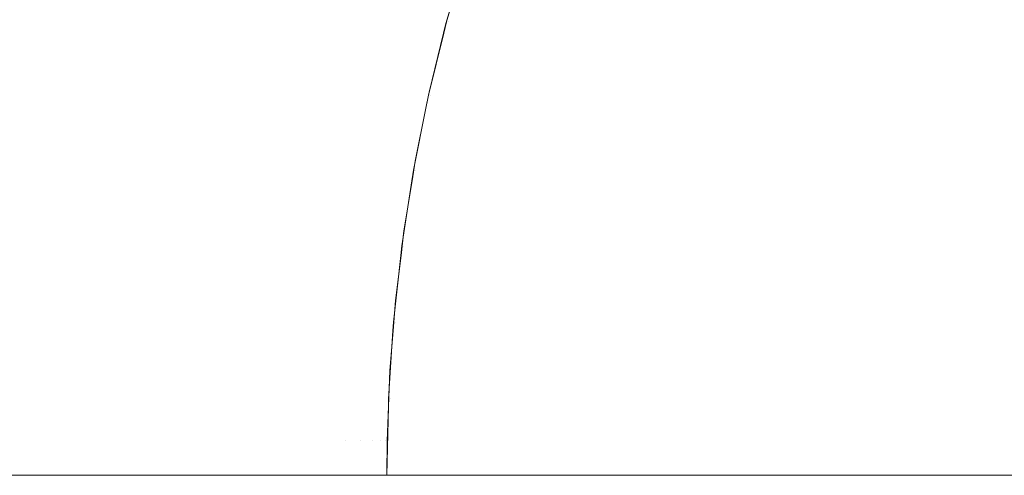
# Model space of a CAD drawing. Header units: centimetres. Extents: x -26 to 27.3, y -21.7 to -19.9.
# Tile 144 of 202: x 9.389 to 9.445, y -19.9599 to -19.934. Entities that reach past the tile are written whole.
import ezdxf

# ---------------------------------------------------------------- set-up
doc = ezdxf.new("R2010")
doc.units = ezdxf.units.CM
doc.header["$LTSCALE"] = 2.54
doc.layers.add('Lucido design-1', color=7, linetype='Continuous')

# ---------------------------------------------------------------- blocks, each defined once
blk = doc.blocks.new('Gruppo-4-1')
at = {"color": 7, "linetype": 'Continuous', "lineweight": 9}
for points, invisible_edges in [([(9.414572, -19.929846, 329.881762), (9.413352, -19.934031, 329.881762), (9.41326, -19.934006, 329.886121), (9.414252, -19.930605, 329.886121)], 11), ([(9.413352, -19.934031, 329.881762), (9.414572, -19.929846, 329.881762), (9.414826, -19.929926, 329.877629), (9.413609, -19.9341, 329.877629)], 15), ([(9.426029, -19.933458, 329.838425), (9.427261, -19.929827, 329.838425), (9.429169, -19.930521, 329.83486), (9.427965, -19.934069, 329.83486)], 15), ([(9.38688, -19.930308, 330.156704), (9.389886, -19.930308, 330.153277), (9.389033, -19.934175, 330.152562), (9.38606, -19.934175, 330.155952)], 15), ([(9.389886, -19.930308, 330.153277), (9.392739, -19.930308, 330.149722), (9.391856, -19.934175, 330.149045), (9.389033, -19.934175, 330.152562)], 15), ([(9.392739, -19.930308, 330.149722), (9.395434, -19.930308, 330.146046), (9.394523, -19.934175, 330.145408), (9.391856, -19.934175, 330.149045)], 15), ([(9.395434, -19.930308, 330.146046), (9.397966, -19.930308, 330.142256), (9.397028, -19.934175, 330.141658), (9.394523, -19.934175, 330.145408)], 15), ([(9.397966, -19.930308, 330.142256), (9.400331, -19.930308, 330.138359), (9.399367, -19.934175, 330.137803), (9.397028, -19.934175, 330.141658)], 15), ([(9.400331, -19.930308, 330.138359), (9.402523, -19.930308, 330.134363), (9.401537, -19.934175, 330.133849), (9.399367, -19.934175, 330.137803)], 15), ([(9.402523, -19.930308, 330.134363), (9.40454, -19.930308, 330.130275), (9.403531, -19.934175, 330.129804), (9.401537, -19.934175, 330.133849)], 15), ([(9.40454, -19.930308, 330.130275), (9.406375, -19.930308, 330.126102), (9.405347, -19.934175, 330.125677), (9.403531, -19.934175, 330.129804)], 15), ([(9.406375, -19.930308, 330.126102), (9.408027, -19.930308, 330.121854), (9.406982, -19.934175, 330.121473), (9.405347, -19.934175, 330.125677)], 15), ([(9.408027, -19.930308, 330.121854), (9.409493, -19.930308, 330.117538), (9.408432, -19.934175, 330.117203), (9.406982, -19.934175, 330.121473)], 15), ([(9.409493, -19.930308, 330.117538), (9.410768, -19.930308, 330.113162), (9.409693, -19.934175, 330.112874), (9.408432, -19.934175, 330.117203)], 15), ([(9.410768, -19.930308, 330.113162), (9.411852, -19.930308, 330.108734), (9.410765, -19.934175, 330.108493), (9.409693, -19.934175, 330.112874)], 15), ([(9.411852, -19.930308, 330.108734), (9.412741, -19.930308, 330.104263), (9.411645, -19.934175, 330.10407), (9.410765, -19.934175, 330.108493)], 15), ([(9.412741, -19.930308, 330.104263), (9.413434, -19.930308, 330.099758), (9.412331, -19.934175, 330.099613), (9.411645, -19.934175, 330.10407)], 15), ([(9.413434, -19.930308, 330.099758), (9.41393, -19.930308, 330.095227), (9.412822, -19.934175, 330.09513), (9.412331, -19.934175, 330.099613)], 15), ([(9.41393, -19.930308, 330.095227), (9.414229, -19.930308, 330.090679), (9.413117, -19.934175, 330.09063), (9.412822, -19.934175, 330.09513)], 15), ([(9.414243, -19.930603, 330.086121), (9.413215, -19.934175, 330.086121), (9.413117, -19.934175, 330.09063), (9.414229, -19.930308, 330.090679)], 14), ([(9.413609, -19.9341, 329.877629), (9.414826, -19.929926, 329.877629), (9.415242, -19.930057, 329.873515), (9.414031, -19.934213, 329.873515)], 15), ([(9.414031, -19.934213, 329.873515), (9.415242, -19.930057, 329.873515), (9.41582, -19.930239, 329.869425), (9.414616, -19.934369, 329.869425)], 15), ([(9.414616, -19.934369, 329.869425), (9.41582, -19.930239, 329.869425), (9.416558, -19.930472, 329.865368), (9.415363, -19.93457, 329.865368)], 15), ([(9.415363, -19.93457, 329.865368), (9.416558, -19.930472, 329.865368), (9.417454, -19.930755, 329.86135), (9.416271, -19.934813, 329.86135)], 15), ([(-25.890147, -19.930601, 330.581737), (-25.890147, -19.93401, 330.582701), (27.209853, -19.93401, 330.582701), (27.209853, -19.930601, 330.581737)], 10), ([(9.413215, -19.934175, 330.086121), (9.414243, -19.930603, 330.086121), (9.414252, -19.930605, 329.886121), (9.41326, -19.934006, 329.886121)], 10), ([(9.416271, -19.934813, 329.86135), (9.417454, -19.930755, 329.86135), (9.418506, -19.931086, 329.857377), (9.417337, -19.935098, 329.857377)], 15), ([(9.427965, -19.934069, 329.83486), (9.429169, -19.930521, 329.83486), (9.43121, -19.931264, 329.831386), (9.430037, -19.934722, 329.831386)], 15), ([(9.438099, -19.933772, 329.821552), (9.439306, -19.930667, 329.821552), (9.4418, -19.9317, 329.818488), (9.440635, -19.934695, 329.818488)], 15), ([(9.417337, -19.935098, 329.857377), (9.418506, -19.931086, 329.857377), (9.419713, -19.931467, 329.853456), (9.418559, -19.935426, 329.853456)], 15), ([(9.418559, -19.935426, 329.853456), (9.419713, -19.931467, 329.853456), (9.421071, -19.931895, 329.849594), (9.419935, -19.935794, 329.849594)], 15), ([(9.430037, -19.934722, 329.831386), (9.43121, -19.931264, 329.831386), (9.433382, -19.932055, 329.828006), (9.43224, -19.935417, 329.828006)], 15), ([(9.419935, -19.935794, 329.849594), (9.421071, -19.931895, 329.849594), (9.422579, -19.932371, 329.845798), (9.421462, -19.936204, 329.845798)], 15), ([(9.43224, -19.935417, 329.828006), (9.433382, -19.932055, 329.828006), (9.435679, -19.932891, 329.824726), (9.434572, -19.936152, 329.824726)], 15), ([(9.440635, -19.934695, 329.818488), (9.4418, -19.9317, 329.818488), (9.444405, -19.932779, 329.81554), (9.443285, -19.935659, 329.81554)], 15), ([(9.421462, -19.936204, 329.845798), (9.422579, -19.932371, 329.845798), (9.424232, -19.932892, 329.842072), (9.423136, -19.936652, 329.842072)], 15), ([(9.423136, -19.936652, 329.842072), (9.424232, -19.932892, 329.842072), (9.426029, -19.933458, 329.838425), (9.424956, -19.93714, 329.838425)], 15), ([(9.434572, -19.936152, 329.824726), (9.435679, -19.932891, 329.824726), (9.438099, -19.933772, 329.821552), (9.437028, -19.936926, 329.821552)], 15), ([(9.443285, -19.935659, 329.81554), (9.444405, -19.932779, 329.81554), (9.447117, -19.933902, 329.812713), (9.446043, -19.936663, 329.812713)], 15), ([(9.424956, -19.93714, 329.838425), (9.426029, -19.933458, 329.838425), (9.427965, -19.934069, 329.83486), (9.426917, -19.937665, 329.83486)], 15), ([(9.437028, -19.936926, 329.821552), (9.438099, -19.933772, 329.821552), (9.440635, -19.934695, 329.818488), (9.439602, -19.937738, 329.818488)], 15), ([(27.209853, -19.934724, 330.582904), (27.209853, -19.93401, 330.582701), (-25.890147, -19.93401, 330.582701), (-25.890147, -19.934724, 330.582904)], 10), ([(9.38606, -19.934175, 330.155952), (9.389033, -19.934175, 330.152562), (9.388302, -19.938078, 330.151948), (9.385356, -19.938078, 330.155307)], 15), ([(9.389033, -19.934175, 330.152562), (9.391856, -19.934175, 330.149045), (9.391098, -19.938078, 330.148463), (9.388302, -19.938078, 330.151948)], 15), ([(9.391856, -19.934175, 330.149045), (9.394523, -19.934175, 330.145408), (9.39374, -19.938078, 330.14486), (9.391098, -19.938078, 330.148463)], 15), ([(9.394523, -19.934175, 330.145408), (9.397028, -19.934175, 330.141658), (9.396223, -19.938078, 330.141145), (9.39374, -19.938078, 330.14486)], 15), ([(9.397028, -19.934175, 330.141658), (9.399367, -19.934175, 330.137803), (9.39854, -19.938078, 330.137325), (9.396223, -19.938078, 330.141145)], 15), ([(9.399367, -19.934175, 330.137803), (9.401537, -19.934175, 330.133849), (9.400689, -19.938078, 330.133408), (9.39854, -19.938078, 330.137325)], 15), ([(9.401537, -19.934175, 330.133849), (9.403531, -19.934175, 330.129804), (9.402666, -19.938078, 330.129401), (9.400689, -19.938078, 330.133408)], 15), ([(9.403531, -19.934175, 330.129804), (9.405347, -19.934175, 330.125677), (9.404465, -19.938078, 330.125311), (9.402666, -19.938078, 330.129401)], 15), ([(9.405347, -19.934175, 330.125677), (9.406982, -19.934175, 330.121473), (9.406084, -19.938078, 330.121147), (9.404465, -19.938078, 330.125311)], 15), ([(9.406982, -19.934175, 330.121473), (9.408432, -19.934175, 330.117203), (9.407521, -19.938078, 330.116916), (9.406084, -19.938078, 330.121147)], 15), ([(9.408432, -19.934175, 330.117203), (9.409693, -19.934175, 330.112874), (9.408771, -19.938078, 330.112626), (9.407521, -19.938078, 330.116916)], 15), ([(9.409693, -19.934175, 330.112874), (9.410765, -19.934175, 330.108493), (9.409833, -19.938078, 330.108286), (9.408771, -19.938078, 330.112626)], 15), ([(9.410765, -19.934175, 330.108493), (9.411645, -19.934175, 330.10407), (9.410705, -19.938078, 330.103904), (9.409833, -19.938078, 330.108286)], 15), ([(9.411645, -19.934175, 330.10407), (9.412331, -19.934175, 330.099613), (9.411384, -19.938078, 330.099488), (9.410705, -19.938078, 330.103904)], 15), ([(9.412331, -19.934175, 330.099613), (9.412822, -19.934175, 330.09513), (9.411871, -19.938078, 330.095047), (9.411384, -19.938078, 330.099488)], 15), ([(9.412822, -19.934175, 330.09513), (9.413117, -19.934175, 330.09063), (9.412163, -19.938078, 330.090588), (9.411871, -19.938078, 330.095047)], 15), ([(9.41308, -19.934726, 330.086121), (9.41226, -19.938078, 330.086121), (9.412163, -19.938078, 330.090588), (9.413117, -19.934175, 330.09063)], 14), ([(9.413352, -19.934031, 329.881762), (9.412316, -19.938265, 329.881762), (9.412223, -19.938244, 329.886121), (9.413084, -19.934727, 329.886121)], 11), ([(9.412316, -19.938265, 329.881762), (9.413352, -19.934031, 329.881762), (9.413609, -19.9341, 329.877629), (9.412576, -19.938322, 329.877629)], 15), ([(9.412576, -19.938322, 329.877629), (9.413609, -19.9341, 329.877629), (9.414031, -19.934213, 329.873515), (9.413002, -19.938417, 329.873515)], 15), ([(9.413002, -19.938417, 329.873515), (9.414031, -19.934213, 329.873515), (9.414616, -19.934369, 329.869425), (9.413594, -19.938548, 329.869425)], 15), ([(9.41326, -19.934006, 329.886121), (9.413084, -19.934727, 329.886121), (9.41308, -19.934726, 330.086121), (9.413215, -19.934175, 330.086121)], 10), ([(9.413117, -19.934175, 330.09063), (9.413215, -19.934175, 330.086121), (9.41308, -19.934726, 330.086121)], 9), ([(9.413084, -19.934727, 329.886121), (9.41326, -19.934006, 329.886121), (9.413352, -19.934031, 329.881762)], 10), ([(9.413594, -19.938548, 329.869425), (9.414616, -19.934369, 329.869425), (9.415363, -19.93457, 329.865368), (9.414349, -19.938715, 329.865368)], 15), ([(9.426917, -19.937665, 329.83486), (9.427965, -19.934069, 329.83486), (9.430037, -19.934722, 329.831386), (9.429015, -19.938227, 329.831386)], 15), ([(-25.890147, -19.934724, 330.582904), (-25.890147, -19.938247, 330.583739), (27.209853, -19.938247, 330.583739), (27.209853, -19.934724, 330.582904)], 10), ([(9.41226, -19.938078, 330.086121), (9.41308, -19.934726, 330.086121), (9.413084, -19.934727, 329.886121), (9.412223, -19.938244, 329.886121)], 10), ([(9.414349, -19.938715, 329.865368), (9.415363, -19.93457, 329.865368), (9.416271, -19.934813, 329.86135), (9.415266, -19.938919, 329.86135)], 15), ([(9.415266, -19.938919, 329.86135), (9.416271, -19.934813, 329.86135), (9.417337, -19.935098, 329.857377), (9.416344, -19.939157, 329.857377)], 15), ([(9.429015, -19.938227, 329.831386), (9.430037, -19.934722, 329.831386), (9.43224, -19.935417, 329.828006), (9.431247, -19.938826, 329.828006)], 15), ([(9.439602, -19.937738, 329.818488), (9.440635, -19.934695, 329.818488), (9.443285, -19.935659, 329.81554), (9.442292, -19.938586, 329.81554)], 15), ([(9.416344, -19.939157, 329.857377), (9.417337, -19.935098, 329.857377), (9.418559, -19.935426, 329.853456), (9.417579, -19.939431, 329.853456)], 15), ([(9.417579, -19.939431, 329.853456), (9.418559, -19.935426, 329.853456), (9.419935, -19.935794, 329.849594), (9.418969, -19.93974, 329.849594)], 15), ([(9.431247, -19.938826, 329.828006), (9.43224, -19.935417, 329.828006), (9.434572, -19.936152, 329.824726), (9.433609, -19.939458, 329.824726)], 15), ([(9.418969, -19.93974, 329.849594), (9.419935, -19.935794, 329.849594), (9.421462, -19.936204, 329.845798), (9.420513, -19.940082, 329.845798)], 15), ([(9.442292, -19.938586, 329.81554), (9.443285, -19.935659, 329.81554), (9.446043, -19.936663, 329.812713), (9.44509, -19.939468, 329.812713)], 15), ([(9.420513, -19.940082, 329.845798), (9.421462, -19.936204, 329.845798), (9.423136, -19.936652, 329.842072), (9.422205, -19.940457, 329.842072)], 15), ([(9.433609, -19.939458, 329.824726), (9.434572, -19.936152, 329.824726), (9.437028, -19.936926, 329.821552), (9.436095, -19.940125, 329.821552)], 15), ([(9.422205, -19.940457, 329.842072), (9.423136, -19.936652, 329.842072), (9.424956, -19.93714, 329.838425), (9.424044, -19.940865, 329.838425)], 15), ([(9.424044, -19.940865, 329.838425), (9.424956, -19.93714, 329.838425), (9.426917, -19.937665, 329.83486), (9.426026, -19.941304, 329.83486)], 15), ([(9.436095, -19.940125, 329.821552), (9.437028, -19.936926, 329.821552), (9.439602, -19.937738, 329.818488), (9.438703, -19.940823, 329.818488)], 15), ([(9.426026, -19.941304, 329.83486), (9.426917, -19.937665, 329.83486), (9.429015, -19.938227, 329.831386), (9.428147, -19.941774, 329.831386)], 15), ([(9.438703, -19.940823, 329.818488), (9.439602, -19.937738, 329.818488), (9.442292, -19.938586, 329.81554), (9.441427, -19.941553, 329.81554)], 15), ([(27.209853, -19.938899, 330.583894), (27.209853, -19.938247, 330.583739), (-25.890147, -19.938247, 330.583739), (-25.890147, -19.938899, 330.583894)], 10), ([(9.388302, -19.938078, 330.151948), (9.391098, -19.938078, 330.148463), (9.390466, -19.942011, 330.147978), (9.387691, -19.942011, 330.151436)], 15), ([(9.391098, -19.938078, 330.148463), (9.39374, -19.938078, 330.14486), (9.393088, -19.942011, 330.144403), (9.390466, -19.942011, 330.147978)], 15), ([(9.39374, -19.938078, 330.14486), (9.396223, -19.938078, 330.141145), (9.395551, -19.942011, 330.140717), (9.393088, -19.942011, 330.144403)], 15), ([(9.396223, -19.938078, 330.141145), (9.39854, -19.938078, 330.137325), (9.397851, -19.942011, 330.136927), (9.395551, -19.942011, 330.140717)], 15), ([(9.39854, -19.938078, 330.137325), (9.400689, -19.938078, 330.133408), (9.399983, -19.942011, 330.13304), (9.397851, -19.942011, 330.136927)], 15), ([(9.400689, -19.938078, 330.133408), (9.402666, -19.938078, 330.129401), (9.401944, -19.942011, 330.129064), (9.399983, -19.942011, 330.13304)], 15), ([(9.402666, -19.938078, 330.129401), (9.404465, -19.938078, 330.125311), (9.403729, -19.942011, 330.125006), (9.401944, -19.942011, 330.129064)], 15), ([(9.404465, -19.938078, 330.125311), (9.406084, -19.938078, 330.121147), (9.405336, -19.942011, 330.120874), (9.403729, -19.942011, 330.125006)], 15), ([(9.406084, -19.938078, 330.121147), (9.407521, -19.938078, 330.116916), (9.406761, -19.942011, 330.116676), (9.405336, -19.942011, 330.120874)], 15), ([(9.407521, -19.938078, 330.116916), (9.408771, -19.938078, 330.112626), (9.408002, -19.942011, 330.11242), (9.406761, -19.942011, 330.116676)], 15), ([(9.408771, -19.938078, 330.112626), (9.409833, -19.938078, 330.108286), (9.409055, -19.942011, 330.108114), (9.408002, -19.942011, 330.11242)], 15), ([(9.409833, -19.938078, 330.108286), (9.410705, -19.938078, 330.103904), (9.40992, -19.942011, 330.103766), (9.409055, -19.942011, 330.108114)], 15), ([(9.410705, -19.938078, 330.103904), (9.411384, -19.938078, 330.099488), (9.410595, -19.942011, 330.099384), (9.40992, -19.942011, 330.103766)], 15), ([(9.411384, -19.938078, 330.099488), (9.411871, -19.938078, 330.095047), (9.411077, -19.942011, 330.094977), (9.410595, -19.942011, 330.099384)], 15), ([(9.411871, -19.938078, 330.095047), (9.412163, -19.938078, 330.090588), (9.411367, -19.942011, 330.090554), (9.411077, -19.942011, 330.094977)], 15), ([(9.412094, -19.938902, 330.086121), (9.411464, -19.942011, 330.086121), (9.411367, -19.942011, 330.090554), (9.412163, -19.938078, 330.090588)], 14), ([(9.412316, -19.938265, 329.881762), (9.411466, -19.94254, 329.881762), (9.411372, -19.942523, 329.886121), (9.412093, -19.938902, 329.886121)], 11), ([(9.411466, -19.94254, 329.881762), (9.412316, -19.938265, 329.881762), (9.412576, -19.938322, 329.877629), (9.411728, -19.942586, 329.877629)], 15), ([(9.411728, -19.942586, 329.877629), (9.412576, -19.938322, 329.877629), (9.413002, -19.938417, 329.873515), (9.412158, -19.942662, 329.873515)], 15), ([(9.412223, -19.938244, 329.886121), (9.412093, -19.938902, 329.886121), (9.412094, -19.938902, 330.086121), (9.41226, -19.938078, 330.086121)], 10), ([(9.412093, -19.938902, 329.886121), (9.412223, -19.938244, 329.886121), (9.412316, -19.938265, 329.881762)], 10), ([(9.412163, -19.938078, 330.090588), (9.41226, -19.938078, 330.086121), (9.412094, -19.938902, 330.086121)], 9), ([(9.428147, -19.941774, 329.831386), (9.429015, -19.938227, 329.831386), (9.431247, -19.938826, 329.828006), (9.430403, -19.942274, 329.828006)], 15), ([(9.412158, -19.942662, 329.873515), (9.413002, -19.938417, 329.873515), (9.413594, -19.938548, 329.869425), (9.412755, -19.942767, 329.869425)], 15), ([(9.412755, -19.942767, 329.869425), (9.413594, -19.938548, 329.869425), (9.414349, -19.938715, 329.865368), (9.413516, -19.942901, 329.865368)], 15), ([(9.413516, -19.942901, 329.865368), (9.414349, -19.938715, 329.865368), (9.415266, -19.938919, 329.86135), (9.414442, -19.943064, 329.86135)], 15), ([(9.430403, -19.942274, 329.828006), (9.431247, -19.938826, 329.828006), (9.433609, -19.939458, 329.824726), (9.43279, -19.942804, 329.824726)], 15), ([(9.441427, -19.941553, 329.81554), (9.442292, -19.938586, 329.81554), (9.44509, -19.939468, 329.812713), (9.444261, -19.942313, 329.812713)], 15), ([(-25.890147, -19.938899, 330.583894), (-25.890147, -19.942525, 330.584591), (27.209853, -19.942525, 330.584591), (27.209853, -19.938899, 330.583894)], 10), ([(9.411464, -19.942011, 330.086121), (9.412094, -19.938902, 330.086121), (9.412093, -19.938902, 329.886121), (9.411372, -19.942523, 329.886121)], 10), ([(9.414442, -19.943064, 329.86135), (9.415266, -19.938919, 329.86135), (9.416344, -19.939157, 329.857377), (9.415528, -19.943256, 329.857377)], 15), ([(9.415528, -19.943256, 329.857377), (9.416344, -19.939157, 329.857377), (9.417579, -19.939431, 329.853456), (9.416774, -19.943476, 329.853456)], 15), ([(9.416774, -19.943476, 329.853456), (9.417579, -19.939431, 329.853456), (9.418969, -19.93974, 329.849594), (9.418177, -19.943723, 329.849594)], 15), ([(9.418177, -19.943723, 329.849594), (9.418969, -19.93974, 329.849594), (9.420513, -19.940082, 329.845798), (9.419734, -19.943998, 329.845798)], 15), ([(9.43279, -19.942804, 329.824726), (9.433609, -19.939458, 329.824726), (9.436095, -19.940125, 329.821552), (9.435304, -19.943361, 329.821552)], 15), ([(9.444261, -19.942313, 329.812713), (9.44509, -19.939468, 329.812713), (9.447994, -19.940384, 329.810009), (9.447202, -19.943101, 329.810009)], 15), ([(9.419734, -19.943998, 329.845798), (9.420513, -19.940082, 329.845798), (9.422205, -19.940457, 329.842072), (9.421441, -19.944299, 329.842072)], 15), ([(9.421441, -19.944299, 329.842072), (9.422205, -19.940457, 329.842072), (9.424044, -19.940865, 329.838425), (9.423296, -19.944626, 329.838425)], 15), ([(9.435304, -19.943361, 329.821552), (9.436095, -19.940125, 329.821552), (9.438703, -19.940823, 329.818488), (9.437939, -19.943945, 329.818488)], 15), ([(9.423296, -19.944626, 329.838425), (9.424044, -19.940865, 329.838425), (9.426026, -19.941304, 329.83486), (9.425295, -19.944978, 329.83486)], 15), ([(9.437939, -19.943945, 329.818488), (9.438703, -19.940823, 329.818488), (9.441427, -19.941553, 329.81554), (9.440692, -19.944555, 329.81554)], 15), ([(9.425295, -19.944978, 329.83486), (9.426026, -19.941304, 329.83486), (9.428147, -19.941774, 329.831386), (9.427435, -19.945355, 329.831386)], 15), ([(9.440692, -19.944555, 329.81554), (9.441427, -19.941553, 329.81554), (9.444261, -19.942313, 329.812713), (9.443557, -19.945191, 329.812713)], 15), ([(9.387691, -19.942011, 330.151436), (9.390466, -19.942011, 330.147978), (9.389961, -19.945969, 330.14759), (9.387203, -19.945969, 330.151026)], 15), ([(9.390466, -19.942011, 330.147978), (9.393088, -19.942011, 330.144403), (9.392566, -19.945969, 330.144037), (9.389961, -19.945969, 330.14759)], 15), ([(9.393088, -19.942011, 330.144403), (9.395551, -19.942011, 330.140717), (9.395013, -19.945969, 330.140374), (9.392566, -19.945969, 330.144037)], 15), ([(9.395551, -19.942011, 330.140717), (9.397851, -19.942011, 330.136927), (9.397299, -19.945969, 330.136608), (9.395013, -19.945969, 330.140374)], 15), ([(9.397851, -19.942011, 330.136927), (9.399983, -19.942011, 330.13304), (9.399418, -19.945969, 330.132746), (9.397299, -19.945969, 330.136608)], 15), ([(9.399983, -19.942011, 330.13304), (9.401944, -19.942011, 330.129064), (9.401366, -19.945969, 330.128795), (9.399418, -19.945969, 330.132746)], 15), ([(9.401944, -19.942011, 330.129064), (9.403729, -19.942011, 330.125006), (9.40314, -19.945969, 330.124762), (9.401366, -19.945969, 330.128795)], 15), ([(9.403729, -19.942011, 330.125006), (9.405336, -19.942011, 330.120874), (9.404737, -19.945969, 330.120656), (9.40314, -19.945969, 330.124762)], 15), ([(9.405336, -19.942011, 330.120874), (9.406761, -19.942011, 330.116676), (9.406153, -19.945969, 330.116485), (9.404737, -19.945969, 330.120656)], 15), ([(9.406761, -19.942011, 330.116676), (9.408002, -19.942011, 330.11242), (9.407386, -19.945969, 330.112255), (9.406153, -19.945969, 330.116485)], 15), ([(9.408002, -19.942011, 330.11242), (9.409055, -19.942011, 330.108114), (9.408433, -19.945969, 330.107976), (9.407386, -19.945969, 330.112255)], 15), ([(9.409055, -19.942011, 330.108114), (9.40992, -19.942011, 330.103766), (9.409292, -19.945969, 330.103655), (9.408433, -19.945969, 330.107976)], 15), ([(9.40992, -19.942011, 330.103766), (9.410595, -19.942011, 330.099384), (9.409963, -19.945969, 330.099301), (9.409292, -19.945969, 330.103655)], 15), ([(9.410595, -19.942011, 330.099384), (9.411077, -19.942011, 330.094977), (9.410442, -19.945969, 330.094922), (9.409963, -19.945969, 330.099301)], 15), ([(9.411077, -19.942011, 330.094977), (9.411367, -19.942011, 330.090554), (9.41073, -19.945969, 330.090526), (9.410442, -19.945969, 330.094922)], 15), ([(9.411285, -19.943123, 330.086121), (9.410826, -19.945969, 330.086121), (9.41073, -19.945969, 330.090526), (9.411367, -19.942011, 330.090554)], 14), ([(9.411372, -19.942523, 329.886121), (9.41128, -19.943122, 329.886121), (9.411285, -19.943123, 330.086121), (9.411464, -19.942011, 330.086121)], 10), ([(9.411367, -19.942011, 330.090554), (9.411464, -19.942011, 330.086121), (9.411285, -19.943123, 330.086121)], 9), ([(9.427435, -19.945355, 329.831386), (9.428147, -19.941774, 329.831386), (9.430403, -19.942274, 329.828006), (9.42971, -19.945757, 329.828006)], 15), ([(27.209853, -19.94312, 330.584706), (27.209853, -19.942525, 330.584591), (-25.890147, -19.942525, 330.584591), (-25.890147, -19.94312, 330.584706)], 10), ([(9.411466, -19.94254, 329.881762), (9.410803, -19.946848, 329.881762), (9.410709, -19.946835, 329.886121), (9.41128, -19.943122, 329.886121)], 11), ([(9.410803, -19.946848, 329.881762), (9.411466, -19.94254, 329.881762), (9.411728, -19.942586, 329.877629), (9.411067, -19.946883, 329.877629)], 15), ([(9.411067, -19.946883, 329.877629), (9.411728, -19.942586, 329.877629), (9.412158, -19.942662, 329.873515), (9.4115, -19.94694, 329.873515)], 15), ([(9.41128, -19.943122, 329.886121), (9.411372, -19.942523, 329.886121), (9.411466, -19.94254, 329.881762)], 10), ([(9.4115, -19.94694, 329.873515), (9.412158, -19.942662, 329.873515), (9.412755, -19.942767, 329.869425), (9.4121, -19.947019, 329.869425)], 15), ([(9.4121, -19.947019, 329.869425), (9.412755, -19.942767, 329.869425), (9.413516, -19.942901, 329.865368), (9.412867, -19.94712, 329.865368)], 15), ([(9.42971, -19.945757, 329.828006), (9.430403, -19.942274, 329.828006), (9.43279, -19.942804, 329.824726), (9.432118, -19.946181, 329.824726)], 15), ([(9.432118, -19.946181, 329.824726), (9.43279, -19.942804, 329.824726), (9.435304, -19.943361, 329.821552), (9.434654, -19.946628, 329.821552)], 15), ([(9.443557, -19.945191, 329.812713), (9.444261, -19.942313, 329.812713), (9.447202, -19.943101, 329.810009), (9.44653, -19.94585, 329.810009)], 15), ([(-25.890147, -19.94312, 330.584706), (-25.890147, -19.946837, 330.585256), (27.209853, -19.946837, 330.585256), (27.209853, -19.94312, 330.584706)], 10), ([(9.41128, -19.943122, 329.886121), (9.410709, -19.946835, 329.886121), (9.410826, -19.945969, 330.086121)], 10), ([(9.410826, -19.945969, 330.086121), (9.411285, -19.943123, 330.086121), (9.41128, -19.943122, 329.886121)], 10), ([(9.412867, -19.94712, 329.865368), (9.413516, -19.942901, 329.865368), (9.414442, -19.943064, 329.86135), (9.413799, -19.947242, 329.86135)], 15), ([(9.413799, -19.947242, 329.86135), (9.414442, -19.943064, 329.86135), (9.415528, -19.943256, 329.857377), (9.414893, -19.947386, 329.857377)], 15), ([(9.414893, -19.947386, 329.857377), (9.415528, -19.943256, 329.857377), (9.416774, -19.943476, 329.853456), (9.416147, -19.947551, 329.853456)], 15), ([(9.434654, -19.946628, 329.821552), (9.435304, -19.943361, 329.821552), (9.437939, -19.943945, 329.818488), (9.437312, -19.947097, 329.818488)], 15), ([(9.416147, -19.947551, 329.853456), (9.416774, -19.943476, 329.853456), (9.418177, -19.943723, 329.849594), (9.417559, -19.947737, 329.849594)], 15), ([(9.417559, -19.947737, 329.849594), (9.418177, -19.943723, 329.849594), (9.419734, -19.943998, 329.845798), (9.419126, -19.947944, 329.845798)], 15), ([(9.419126, -19.947944, 329.845798), (9.419734, -19.943998, 329.845798), (9.421441, -19.944299, 329.842072), (9.420845, -19.94817, 329.842072)], 15), ([(9.420845, -19.94817, 329.842072), (9.421441, -19.944299, 329.842072), (9.423296, -19.944626, 329.838425), (9.422713, -19.948416, 329.838425)], 15), ([(9.437312, -19.947097, 329.818488), (9.437939, -19.943945, 329.818488), (9.440692, -19.944555, 329.81554), (9.440089, -19.947587, 329.81554)], 15), ([(9.422713, -19.948416, 329.838425), (9.423296, -19.944626, 329.838425), (9.425295, -19.944978, 329.83486), (9.424725, -19.948681, 329.83486)], 15), ([(9.424725, -19.948681, 329.83486), (9.425295, -19.944978, 329.83486), (9.427435, -19.945355, 329.831386), (9.426879, -19.948964, 329.831386)], 15), ([(9.440089, -19.947587, 329.81554), (9.440692, -19.944555, 329.81554), (9.443557, -19.945191, 329.812713), (9.442979, -19.948096, 329.812713)], 15), ([(9.426879, -19.948964, 329.831386), (9.427435, -19.945355, 329.831386), (9.42971, -19.945757, 329.828006), (9.42917, -19.949266, 329.828006)], 15), ([(9.442979, -19.948096, 329.812713), (9.443557, -19.945191, 329.812713), (9.44653, -19.94585, 329.810009), (9.445978, -19.948625, 329.810009)], 15), ([(9.387203, -19.945969, 330.151026), (9.389961, -19.945969, 330.14759), (9.389582, -19.949943, 330.147299), (9.386837, -19.949943, 330.150719)], 15), ([(9.389961, -19.945969, 330.14759), (9.392566, -19.945969, 330.144037), (9.392174, -19.949943, 330.143763), (9.389582, -19.949943, 330.147299)], 15), ([(9.392566, -19.945969, 330.144037), (9.395013, -19.945969, 330.140374), (9.39461, -19.949943, 330.140118), (9.392174, -19.949943, 330.143763)], 15), ([(9.395013, -19.945969, 330.140374), (9.397299, -19.945969, 330.136608), (9.396885, -19.949943, 330.136369), (9.39461, -19.949943, 330.140118)], 15), ([(9.397299, -19.945969, 330.136608), (9.399418, -19.945969, 330.132746), (9.398994, -19.949943, 330.132525), (9.396885, -19.949943, 330.136369)], 15), ([(9.399418, -19.945969, 330.132746), (9.401366, -19.945969, 330.128795), (9.400933, -19.949943, 330.128593), (9.398994, -19.949943, 330.132525)], 15), ([(9.401366, -19.945969, 330.128795), (9.40314, -19.945969, 330.124762), (9.402699, -19.949943, 330.12458), (9.400933, -19.949943, 330.128593)], 15), ([(9.40314, -19.945969, 330.124762), (9.404737, -19.945969, 330.120656), (9.404288, -19.949943, 330.120493), (9.402699, -19.949943, 330.12458)], 15), ([(9.404737, -19.945969, 330.120656), (9.406153, -19.945969, 330.116485), (9.405698, -19.949943, 330.116341), (9.404288, -19.949943, 330.120493)], 15), ([(9.406153, -19.945969, 330.116485), (9.407386, -19.945969, 330.112255), (9.406924, -19.949943, 330.112132), (9.405698, -19.949943, 330.116341)], 15), ([(9.407386, -19.945969, 330.112255), (9.408433, -19.945969, 330.107976), (9.407967, -19.949943, 330.107873), (9.406924, -19.949943, 330.112132)], 15), ([(9.408433, -19.945969, 330.107976), (9.409292, -19.945969, 330.103655), (9.408822, -19.949943, 330.103572), (9.407967, -19.949943, 330.107873)], 15), ([(9.409292, -19.945969, 330.103655), (9.409963, -19.945969, 330.099301), (9.409489, -19.949943, 330.099239), (9.408822, -19.949943, 330.103572)], 15), ([(9.409963, -19.945969, 330.099301), (9.410442, -19.945969, 330.094922), (9.409966, -19.949943, 330.09488), (9.409489, -19.949943, 330.099239)], 15), ([(9.410442, -19.945969, 330.094922), (9.41073, -19.945969, 330.090526), (9.410253, -19.949943, 330.090505), (9.409966, -19.949943, 330.09488)], 15), ([(9.410657, -19.947381, 330.086121), (9.410349, -19.949943, 330.086121), (9.410253, -19.949943, 330.090505), (9.41073, -19.945969, 330.090526)], 14), ([(9.410709, -19.946835, 329.886121), (9.410657, -19.947381, 330.086121), (9.410826, -19.945969, 330.086121)], 9), ([(9.41073, -19.945969, 330.090526), (9.410826, -19.945969, 330.086121), (9.410657, -19.947381, 330.086121)], 9), ([(9.42917, -19.949266, 329.828006), (9.42971, -19.945757, 329.828006), (9.432118, -19.946181, 329.824726), (9.431594, -19.949585, 329.824726)], 15), ([(9.431594, -19.949585, 329.824726), (9.432118, -19.946181, 329.824726), (9.434654, -19.946628, 329.821552), (9.434147, -19.949921, 329.821552)], 15), ([(9.434147, -19.949921, 329.821552), (9.434654, -19.946628, 329.821552), (9.437312, -19.947097, 329.818488), (9.436823, -19.950273, 329.818488)], 15), ([(27.209853, -19.947379, 330.585336), (27.209853, -19.946837, 330.585256), (-25.890147, -19.946837, 330.585256), (-25.890147, -19.947379, 330.585336)], 10), ([(9.410803, -19.946848, 329.881762), (9.410328, -19.951181, 329.881762), (9.410234, -19.951172, 329.886121), (9.410649, -19.94738, 329.886121)], 11), ([(9.410328, -19.951181, 329.881762), (9.410803, -19.946848, 329.881762), (9.411067, -19.946883, 329.877629), (9.410593, -19.951204, 329.877629)], 15), ([(9.410593, -19.951204, 329.877629), (9.411067, -19.946883, 329.877629), (9.4115, -19.94694, 329.873515), (9.411028, -19.951242, 329.873515)], 15), ([(9.410649, -19.94738, 329.886121), (9.410709, -19.946835, 329.886121), (9.410803, -19.946848, 329.881762)], 10), ([(9.410709, -19.946835, 329.886121), (9.410649, -19.94738, 329.886121), (9.410657, -19.947381, 330.086121)], 10), ([(9.411028, -19.951242, 329.873515), (9.4115, -19.94694, 329.873515), (9.4121, -19.947019, 329.869425), (9.411632, -19.951295, 329.869425)], 15), ([(9.411632, -19.951295, 329.869425), (9.4121, -19.947019, 329.869425), (9.412867, -19.94712, 329.865368), (9.412402, -19.951362, 329.865368)], 15), ([(9.412402, -19.951362, 329.865368), (9.412867, -19.94712, 329.865368), (9.413799, -19.947242, 329.86135), (9.413338, -19.951444, 329.86135)], 15), ([(9.413338, -19.951444, 329.86135), (9.413799, -19.947242, 329.86135), (9.414893, -19.947386, 329.857377), (9.414438, -19.95154, 329.857377)], 15), ([(9.436823, -19.950273, 329.818488), (9.437312, -19.947097, 329.818488), (9.440089, -19.947587, 329.81554), (9.439619, -19.950642, 329.81554)], 15), ([(-25.890147, -19.947379, 330.585336), (-25.890147, -19.951173, 330.585731), (27.209853, -19.951173, 330.585731), (27.209853, -19.947379, 330.585336)], 10), ([(9.410649, -19.94738, 329.886121), (9.410234, -19.951172, 329.886121), (9.410349, -19.949943, 330.086121)], 10), ([(9.410349, -19.949943, 330.086121), (9.410657, -19.947381, 330.086121), (9.410649, -19.94738, 329.886121)], 10), ([(9.414438, -19.95154, 329.857377), (9.414893, -19.947386, 329.857377), (9.416147, -19.947551, 329.853456), (9.415698, -19.951651, 329.853456)], 15), ([(9.415698, -19.951651, 329.853456), (9.416147, -19.947551, 329.853456), (9.417559, -19.947737, 329.849594), (9.417117, -19.951775, 329.849594)], 15), ([(9.417117, -19.951775, 329.849594), (9.417559, -19.947737, 329.849594), (9.419126, -19.947944, 329.845798), (9.418692, -19.951912, 329.845798)], 15), ([(9.439619, -19.950642, 329.81554), (9.440089, -19.947587, 329.81554), (9.442979, -19.948096, 329.812713), (9.442529, -19.951025, 329.812713)], 15), ([(9.418692, -19.951912, 329.845798), (9.419126, -19.947944, 329.845798), (9.420845, -19.94817, 329.842072), (9.420419, -19.952064, 329.842072)], 15), ([(9.420419, -19.952064, 329.842072), (9.420845, -19.94817, 329.842072), (9.422713, -19.948416, 329.838425), (9.422295, -19.952228, 329.838425)], 15), ([(9.442529, -19.951025, 329.812713), (9.442979, -19.948096, 329.812713), (9.445978, -19.948625, 329.810009), (9.445547, -19.951422, 329.810009)], 15), ([(9.422295, -19.952228, 329.838425), (9.422713, -19.948416, 329.838425), (9.424725, -19.948681, 329.83486), (9.424318, -19.952405, 329.83486)], 15), ([(9.424318, -19.952405, 329.83486), (9.424725, -19.948681, 329.83486), (9.426879, -19.948964, 329.831386), (9.426482, -19.952594, 329.831386)], 15), ([(9.426482, -19.952594, 329.831386), (9.426879, -19.948964, 329.831386), (9.42917, -19.949266, 329.828006), (9.428784, -19.952795, 329.828006)], 15), ([(9.428784, -19.952795, 329.828006), (9.42917, -19.949266, 329.828006), (9.431594, -19.949585, 329.824726), (9.431219, -19.953008, 329.824726)], 15), ([(9.386837, -19.949943, 330.150719), (9.389582, -19.949943, 330.147299), (9.389329, -19.953927, 330.147106), (9.386594, -19.953927, 330.150515)], 15), ([(9.389582, -19.949943, 330.147299), (9.392174, -19.949943, 330.143763), (9.391914, -19.953927, 330.143581), (9.389329, -19.953927, 330.147106)], 15), ([(9.392174, -19.949943, 330.143763), (9.39461, -19.949943, 330.140118), (9.394342, -19.953927, 330.139947), (9.391914, -19.953927, 330.143581)], 15), ([(9.39461, -19.949943, 330.140118), (9.396885, -19.949943, 330.136369), (9.39661, -19.953927, 330.13621), (9.394342, -19.953927, 330.139947)], 15), ([(9.396885, -19.949943, 330.136369), (9.398994, -19.949943, 330.132525), (9.398712, -19.953927, 330.132378), (9.39661, -19.953927, 330.13621)], 15), ([(9.398994, -19.949943, 330.132525), (9.400933, -19.949943, 330.128593), (9.400645, -19.953927, 330.128458), (9.398712, -19.953927, 330.132378)], 15), ([(9.400933, -19.949943, 330.128593), (9.402699, -19.949943, 330.12458), (9.402405, -19.953927, 330.124458), (9.400645, -19.953927, 330.128458)], 15), ([(9.402699, -19.949943, 330.12458), (9.404288, -19.949943, 330.120493), (9.403989, -19.953927, 330.120384), (9.402405, -19.953927, 330.124458)], 15), ([(9.404288, -19.949943, 330.120493), (9.405698, -19.949943, 330.116341), (9.405394, -19.953927, 330.116246), (9.403989, -19.953927, 330.120384)], 15), ([(9.405698, -19.949943, 330.116341), (9.406924, -19.949943, 330.112132), (9.406617, -19.953927, 330.112049), (9.405394, -19.953927, 330.116246)], 15), ([(9.406924, -19.949943, 330.112132), (9.407967, -19.949943, 330.107873), (9.407656, -19.953927, 330.107804), (9.406617, -19.953927, 330.112049)], 15), ([(9.407967, -19.949943, 330.107873), (9.408822, -19.949943, 330.103572), (9.408509, -19.953927, 330.103517), (9.407656, -19.953927, 330.107804)], 15), ([(9.408822, -19.949943, 330.103572), (9.409489, -19.949943, 330.099239), (9.409174, -19.953927, 330.099197), (9.408509, -19.953927, 330.103517)], 15), ([(9.409489, -19.949943, 330.099239), (9.409966, -19.949943, 330.09488), (9.40965, -19.953927, 330.094853), (9.409174, -19.953927, 330.099197)], 15), ([(9.409966, -19.949943, 330.09488), (9.410253, -19.949943, 330.090505), (9.409935, -19.953927, 330.090491), (9.40965, -19.953927, 330.094853)], 15), ([(9.410211, -19.95167, 330.086121), (9.410031, -19.953927, 330.086121), (9.409935, -19.953927, 330.090491), (9.410253, -19.949943, 330.090505)], 14), ([(9.410234, -19.951172, 329.886121), (9.410211, -19.95167, 330.086121), (9.410349, -19.949943, 330.086121)], 9), ([(9.410253, -19.949943, 330.090505), (9.410349, -19.949943, 330.086121), (9.410211, -19.95167, 330.086121)], 9), ([(9.431219, -19.953008, 329.824726), (9.431594, -19.949585, 329.824726), (9.434147, -19.949921, 329.821552), (9.433784, -19.953233, 329.821552)], 15), ([(9.433784, -19.953233, 329.821552), (9.434147, -19.949921, 329.821552), (9.436823, -19.950273, 329.818488), (9.436473, -19.953468, 329.818488)], 15), ([(9.436473, -19.953468, 329.818488), (9.436823, -19.950273, 329.818488), (9.439619, -19.950642, 329.81554), (9.439282, -19.953714, 329.81554)], 15), ([(9.439282, -19.953714, 329.81554), (9.439619, -19.950642, 329.81554), (9.442529, -19.951025, 329.812713), (9.442206, -19.95397, 329.812713)], 15), ([(27.209853, -19.951669, 330.585783), (27.209853, -19.951173, 330.585731), (-25.890147, -19.951173, 330.585731), (-25.890147, -19.951669, 330.585783)], 10), ([(9.410328, -19.951181, 329.881762), (9.410043, -19.95553, 329.881762), (9.409948, -19.955526, 329.886121), (9.410201, -19.951669, 329.886121)], 11), ([(9.410043, -19.95553, 329.881762), (9.410328, -19.951181, 329.881762), (9.410593, -19.951204, 329.877629), (9.410309, -19.955542, 329.877629)], 15), ([(9.410201, -19.951669, 329.886121), (9.410234, -19.951172, 329.886121), (9.410328, -19.951181, 329.881762)], 10), ([(9.410234, -19.951172, 329.886121), (9.410201, -19.951669, 329.886121), (9.410211, -19.95167, 330.086121)], 10), ([(9.410309, -19.955542, 329.877629), (9.410593, -19.951204, 329.877629), (9.411028, -19.951242, 329.873515), (9.410745, -19.955561, 329.873515)], 15), ([(9.442206, -19.95397, 329.812713), (9.442529, -19.951025, 329.812713), (9.445547, -19.951422, 329.810009), (9.445239, -19.954235, 329.810009)], 15), ([(-25.890147, -19.951669, 330.585783), (-25.890147, -19.955527, 330.586018), (27.209853, -19.955527, 330.586018), (27.209853, -19.951669, 330.585783)], 10), ([(9.410201, -19.951669, 329.886121), (9.409948, -19.955526, 329.886121), (9.410031, -19.953927, 330.086121)], 10), ([(9.410031, -19.953927, 330.086121), (9.410211, -19.95167, 330.086121), (9.410201, -19.951669, 329.886121)], 10), ([(9.410745, -19.955561, 329.873515), (9.411028, -19.951242, 329.873515), (9.411632, -19.951295, 329.869425), (9.41135, -19.955587, 329.869425)], 15), ([(9.41135, -19.955587, 329.869425), (9.411632, -19.951295, 329.869425), (9.412402, -19.951362, 329.865368), (9.412123, -19.955621, 329.865368)], 15), ([(9.412123, -19.955621, 329.865368), (9.412402, -19.951362, 329.865368), (9.413338, -19.951444, 329.86135), (9.413062, -19.955662, 329.86135)], 15), ([(9.413062, -19.955662, 329.86135), (9.413338, -19.951444, 329.86135), (9.414438, -19.95154, 329.857377), (9.414164, -19.95571, 329.857377)], 15), ([(9.414164, -19.95571, 329.857377), (9.414438, -19.95154, 329.857377), (9.415698, -19.951651, 329.853456), (9.415428, -19.955765, 329.853456)], 15), ([(9.415428, -19.955765, 329.853456), (9.415698, -19.951651, 329.853456), (9.417117, -19.951775, 329.849594), (9.416851, -19.955827, 329.849594)], 15), ([(9.416851, -19.955827, 329.849594), (9.417117, -19.951775, 329.849594), (9.418692, -19.951912, 329.845798), (9.418431, -19.955896, 329.845798)], 15), ([(9.418431, -19.955896, 329.845798), (9.418692, -19.951912, 329.845798), (9.420419, -19.952064, 329.842072), (9.420163, -19.955972, 329.842072)], 15), ([(9.420163, -19.955972, 329.842072), (9.420419, -19.952064, 329.842072), (9.422295, -19.952228, 329.838425), (9.422045, -19.956054, 329.838425)], 15), ([(9.422045, -19.956054, 329.838425), (9.422295, -19.952228, 329.838425), (9.424318, -19.952405, 329.83486), (9.424073, -19.956143, 329.83486)], 15), ([(9.424073, -19.956143, 329.83486), (9.424318, -19.952405, 329.83486), (9.426482, -19.952594, 329.831386), (9.426243, -19.956237, 329.831386)], 15), ([(9.426243, -19.956237, 329.831386), (9.426482, -19.952594, 329.831386), (9.428784, -19.952795, 329.828006), (9.428551, -19.956338, 329.828006)], 15), ([(9.428551, -19.956338, 329.828006), (9.428784, -19.952795, 329.828006), (9.431219, -19.953008, 329.824726), (9.430994, -19.956445, 329.824726)], 15), ([(9.430994, -19.956445, 329.824726), (9.431219, -19.953008, 329.824726), (9.433784, -19.953233, 329.821552), (9.433566, -19.956557, 329.821552)], 15), ([(9.433566, -19.956557, 329.821552), (9.433784, -19.953233, 329.821552), (9.436473, -19.953468, 329.818488), (9.436263, -19.956675, 329.818488)], 15), ([(9.386594, -19.953927, 330.150515), (9.389329, -19.953927, 330.147106), (9.389204, -19.957916, 330.147009), (9.386472, -19.957916, 330.150413)], 15), ([(9.389329, -19.953927, 330.147106), (9.391914, -19.953927, 330.143581), (9.391784, -19.957916, 330.14349), (9.389204, -19.957916, 330.147009)], 15), ([(9.391914, -19.953927, 330.143581), (9.394342, -19.953927, 330.139947), (9.394209, -19.957916, 330.139862), (9.391784, -19.957916, 330.14349)], 15), ([(9.394342, -19.953927, 330.139947), (9.39661, -19.953927, 330.13621), (9.396472, -19.957916, 330.136131), (9.394209, -19.957916, 330.139862)], 15), ([(9.39661, -19.953927, 330.13621), (9.398712, -19.953927, 330.132378), (9.398571, -19.957916, 330.132305), (9.396472, -19.957916, 330.136131)], 15), ([(9.398712, -19.953927, 330.132378), (9.400645, -19.953927, 330.128458), (9.400501, -19.957916, 330.128392), (9.398571, -19.957916, 330.132305)], 15), ([(9.400645, -19.953927, 330.128458), (9.402405, -19.953927, 330.124458), (9.402259, -19.957916, 330.124397), (9.400501, -19.957916, 330.128392)], 15), ([(9.402405, -19.953927, 330.124458), (9.403989, -19.953927, 330.120384), (9.403841, -19.957916, 330.12033), (9.402259, -19.957916, 330.124397)], 15), ([(9.403989, -19.953927, 330.120384), (9.405394, -19.953927, 330.116246), (9.405243, -19.957916, 330.116198), (9.403841, -19.957916, 330.12033)], 15), ([(9.405394, -19.953927, 330.116246), (9.406617, -19.953927, 330.112049), (9.406464, -19.957916, 330.112008), (9.405243, -19.957916, 330.116198)], 15), ([(9.406617, -19.953927, 330.112049), (9.407656, -19.953927, 330.107804), (9.407502, -19.957916, 330.10777), (9.406464, -19.957916, 330.112008)], 15), ([(9.407656, -19.953927, 330.107804), (9.408509, -19.953927, 330.103517), (9.408353, -19.957916, 330.10349), (9.407502, -19.957916, 330.10777)], 15), ([(9.408509, -19.953927, 330.103517), (9.409174, -19.953927, 330.099197), (9.409017, -19.957916, 330.099177), (9.408353, -19.957916, 330.10349)], 15), ([(9.409174, -19.953927, 330.099197), (9.40965, -19.953927, 330.094853), (9.409492, -19.957916, 330.094839), (9.409017, -19.957916, 330.099177)], 15), ([(9.40965, -19.953927, 330.094853), (9.409935, -19.953927, 330.090491), (9.409777, -19.957916, 330.090484), (9.409492, -19.957916, 330.094839)], 15), ([(9.409777, -19.957916, 330.090484), (9.409935, -19.953927, 330.090491), (9.410031, -19.953927, 330.086121), (9.40995, -19.955973, 330.086121)], 11), ([(9.409948, -19.955526, 329.886121), (9.40995, -19.955973, 330.086121), (9.410031, -19.953927, 330.086121)], 9), ([(9.436263, -19.956675, 329.818488), (9.436473, -19.953468, 329.818488), (9.439282, -19.953714, 329.81554), (9.43908, -19.956798, 329.81554)], 15), ([(9.43908, -19.956798, 329.81554), (9.439282, -19.953714, 329.81554), (9.442206, -19.95397, 329.812713), (9.442012, -19.956926, 329.812713)], 15), ([(9.442012, -19.956926, 329.812713), (9.442206, -19.95397, 329.812713), (9.445239, -19.954235, 329.810009), (9.445054, -19.957059, 329.810009)], 15), ([(27.209853, -19.955972, 330.586045), (27.209853, -19.955527, 330.586018), (-25.890147, -19.955527, 330.586018), (-25.890147, -19.955972, 330.586045)], 10), ([(9.410043, -19.95553, 329.881762), (9.409948, -19.959888, 329.881762), (9.409853, -19.959888, 329.886121), (9.409938, -19.955972, 329.886121)], 9), ([(9.409938, -19.955972, 329.886121), (9.409948, -19.955526, 329.886121), (9.410043, -19.95553, 329.881762)], 10), ([(9.409948, -19.955526, 329.886121), (9.409938, -19.955972, 329.886121), (9.40995, -19.955973, 330.086121)], 10), ([(9.409948, -19.959888, 329.881762), (9.410043, -19.95553, 329.881762), (9.410309, -19.955542, 329.877629), (9.410214, -19.959888, 329.877629)], 7), ([(9.410214, -19.959888, 329.877629), (9.410309, -19.955542, 329.877629), (9.410745, -19.955561, 329.873515), (9.410651, -19.959888, 329.873515)], 7), ([(9.410651, -19.959888, 329.873515), (9.410745, -19.955561, 329.873515), (9.41135, -19.955587, 329.869425), (9.411257, -19.959888, 329.869425)], 7), ([(9.411257, -19.959888, 329.869425), (9.41135, -19.955587, 329.869425), (9.412123, -19.955621, 329.865368), (9.41203, -19.959888, 329.865368)], 7), ([(9.41203, -19.959888, 329.865368), (9.412123, -19.955621, 329.865368), (9.413062, -19.955662, 329.86135), (9.41297, -19.959888, 329.86135)], 7), ([(9.41297, -19.959888, 329.86135), (9.413062, -19.955662, 329.86135), (9.414164, -19.95571, 329.857377), (9.414073, -19.959888, 329.857377)], 7), ([(-25.890147, -19.955972, 330.586045), (-25.890147, -19.959888, 330.586121), (27.209853, -19.959888, 330.586121), (27.209853, -19.955972, 330.586045)], 8), ([(9.40995, -19.955973, 330.086121), (9.409872, -19.957916, 330.086121), (9.409777, -19.957916, 330.090484)], 10), ([(9.409872, -19.957916, 330.086121), (9.409938, -19.955972, 329.886121), (9.409853, -19.959888, 329.886121)], 9), ([(9.409872, -19.957916, 330.086121), (9.40995, -19.955973, 330.086121), (9.409938, -19.955972, 329.886121)], 10), ([(9.414073, -19.959888, 329.857377), (9.414164, -19.95571, 329.857377), (9.415428, -19.955765, 329.853456), (9.415339, -19.959888, 329.853456)], 7), ([(9.415339, -19.959888, 329.853456), (9.415428, -19.955765, 329.853456), (9.416851, -19.955827, 329.849594), (9.416763, -19.959888, 329.849594)], 7), ([(9.416763, -19.959888, 329.849594), (9.416851, -19.955827, 329.849594), (9.418431, -19.955896, 329.845798), (9.418343, -19.959888, 329.845798)], 7), ([(9.418343, -19.959888, 329.845798), (9.418431, -19.955896, 329.845798), (9.420163, -19.955972, 329.842072), (9.420077, -19.959888, 329.842072)], 7), ([(9.420077, -19.959888, 329.842072), (9.420163, -19.955972, 329.842072), (9.422045, -19.956054, 329.838425), (9.421961, -19.959888, 329.838425)], 7), ([(9.421961, -19.959888, 329.838425), (9.422045, -19.956054, 329.838425), (9.424073, -19.956143, 329.83486), (9.423991, -19.959888, 329.83486)], 7), ([(9.423991, -19.959888, 329.83486), (9.424073, -19.956143, 329.83486), (9.426243, -19.956237, 329.831386), (9.426163, -19.959888, 329.831386)], 7), ([(9.426163, -19.959888, 329.831386), (9.426243, -19.956237, 329.831386), (9.428551, -19.956338, 329.828006), (9.428474, -19.959888, 329.828006)], 7), ([(9.428474, -19.959888, 329.828006), (9.428551, -19.956338, 329.828006), (9.430994, -19.956445, 329.824726), (9.430919, -19.959888, 329.824726)], 7), ([(9.430919, -19.959888, 329.824726), (9.430994, -19.956445, 329.824726), (9.433566, -19.956557, 329.821552), (9.433494, -19.959888, 329.821552)], 7), ([(9.433494, -19.959888, 329.821552), (9.433566, -19.956557, 329.821552), (9.436263, -19.956675, 329.818488), (9.436193, -19.959888, 329.818488)], 7), ([(9.436193, -19.959888, 329.818488), (9.436263, -19.956675, 329.818488), (9.43908, -19.956798, 329.81554), (9.439013, -19.959888, 329.81554)], 7), ([(9.439013, -19.959888, 329.81554), (9.43908, -19.956798, 329.81554), (9.442012, -19.956926, 329.812713), (9.441948, -19.959888, 329.812713)], 7), ([(9.441948, -19.959888, 329.812713), (9.442012, -19.956926, 329.812713), (9.445054, -19.957059, 329.810009), (9.444992, -19.959888, 329.810009)], 7), ([(9.389008, -19.959888, 330.147222), (9.386457, -19.959888, 330.1504), (9.386472, -19.957916, 330.150413), (9.389204, -19.957916, 330.147009)], 14), ([(9.389204, -19.957916, 330.147009), (9.389188, -19.959888, 330.146998), (9.389008, -19.959888, 330.147222)], 9), ([(9.391505, -19.959888, 330.143838), (9.389188, -19.959888, 330.146998), (9.389204, -19.957916, 330.147009), (9.391784, -19.957916, 330.14349)], 14), ([(9.391784, -19.957916, 330.14349), (9.391768, -19.959888, 330.143479), (9.391505, -19.959888, 330.143838)], 9), ([(9.393854, -19.959888, 330.140357), (9.391768, -19.959888, 330.143479), (9.391784, -19.957916, 330.14349), (9.394209, -19.957916, 330.139862)], 14), ([(9.394209, -19.957916, 330.139862), (9.394192, -19.959888, 330.139851), (9.393854, -19.959888, 330.140357)], 9), ([(9.396054, -19.959888, 330.136784), (9.394192, -19.959888, 330.139851), (9.394209, -19.957916, 330.139862), (9.396472, -19.957916, 330.136131)], 14), ([(9.396472, -19.957916, 330.136131), (9.396456, -19.959888, 330.136121), (9.396054, -19.959888, 330.136784)], 9), ([(9.398099, -19.959888, 330.133125), (9.396456, -19.959888, 330.136121), (9.396472, -19.957916, 330.136131), (9.398571, -19.957916, 330.132305)], 14), ([(9.398571, -19.957916, 330.132305), (9.398554, -19.959888, 330.132296), (9.398099, -19.959888, 330.133125)], 9), ([(9.399988, -19.959888, 330.129388), (9.398554, -19.959888, 330.132296), (9.398571, -19.957916, 330.132305), (9.400501, -19.957916, 330.128392)], 14), ([(9.400501, -19.957916, 330.128392), (9.400484, -19.959888, 330.128383), (9.399988, -19.959888, 330.129388)], 9), ([(9.401718, -19.959888, 330.125578), (9.400484, -19.959888, 330.128383), (9.400501, -19.957916, 330.128392), (9.402259, -19.957916, 330.124397)], 14), ([(9.402259, -19.957916, 330.124397), (9.402241, -19.959888, 330.12439), (9.401718, -19.959888, 330.125578)], 9), ([(9.403285, -19.959888, 330.121704), (9.402241, -19.959888, 330.12439), (9.402259, -19.957916, 330.124397), (9.403841, -19.957916, 330.12033)], 14), ([(9.403841, -19.957916, 330.12033), (9.403822, -19.959888, 330.120323), (9.403285, -19.959888, 330.121704)], 9), ([(9.404689, -19.959888, 330.117771), (9.403822, -19.959888, 330.120323), (9.403841, -19.957916, 330.12033), (9.405243, -19.957916, 330.116198)], 14), ([(9.405243, -19.957916, 330.116198), (9.405225, -19.959888, 330.116192), (9.404689, -19.959888, 330.117771)], 9), ([(9.405926, -19.959888, 330.113787), (9.405225, -19.959888, 330.116192), (9.405243, -19.957916, 330.116198), (9.406464, -19.957916, 330.112008)], 14), ([(9.406464, -19.957916, 330.112008), (9.406446, -19.959888, 330.112003), (9.405926, -19.959888, 330.113787)], 9), ([(9.406995, -19.959888, 330.109758), (9.406446, -19.959888, 330.112003), (9.406464, -19.957916, 330.112008), (9.407502, -19.957916, 330.10777)], 14), ([(9.407502, -19.957916, 330.10777), (9.407483, -19.959888, 330.107765), (9.406995, -19.959888, 330.109758)], 9), ([(9.407895, -19.959888, 330.105692), (9.407483, -19.959888, 330.107765), (9.407502, -19.957916, 330.10777)], 10), ([(9.407502, -19.957916, 330.10777), (9.408353, -19.957916, 330.10349), (9.408334, -19.959888, 330.103486), (9.407895, -19.959888, 330.105692)], 11), ([(9.408625, -19.959888, 330.101595), (9.408334, -19.959888, 330.103486), (9.408353, -19.957916, 330.10349)], 10), ([(9.408353, -19.957916, 330.10349), (9.409017, -19.957916, 330.099177), (9.408997, -19.959888, 330.099174), (9.408625, -19.959888, 330.101595)], 11), ([(9.409183, -19.959888, 330.097476), (9.408997, -19.959888, 330.099174), (9.409017, -19.957916, 330.099177)], 10), ([(9.409017, -19.957916, 330.099177), (9.409492, -19.957916, 330.094839), (9.409472, -19.959888, 330.094837), (9.409183, -19.959888, 330.097476)], 11), ([(9.409571, -19.959888, 330.09334), (9.409472, -19.959888, 330.094837), (9.409492, -19.957916, 330.094839)], 10), ([(9.409492, -19.957916, 330.094839), (9.409777, -19.957916, 330.090484), (9.409758, -19.959888, 330.090483), (9.409571, -19.959888, 330.09334)], 11), ([(9.409786, -19.959888, 330.089196), (9.409758, -19.959888, 330.090483), (9.409777, -19.957916, 330.090484)], 10), ([(9.409777, -19.957916, 330.090484), (9.409872, -19.957916, 330.086121), (9.409853, -19.959888, 330.086121), (9.409786, -19.959888, 330.089196)], 9), ([(9.409853, -19.959888, 329.886121), (9.409853, -19.959888, 330.086121), (9.409872, -19.957916, 330.086121)], 8)]:
    blk.add_3dface(points, dxfattribs=dict(at, invisible_edges=invisible_edges))

msp = doc.modelspace()

# ---------------------------------------------------------------- block references
at = {"layer": 'Lucido design-1', "color": 7}
msp.add_blockref('Gruppo-4-1', (0, 0), dxfattribs=at)

doc.saveas('drawing.dxf')
